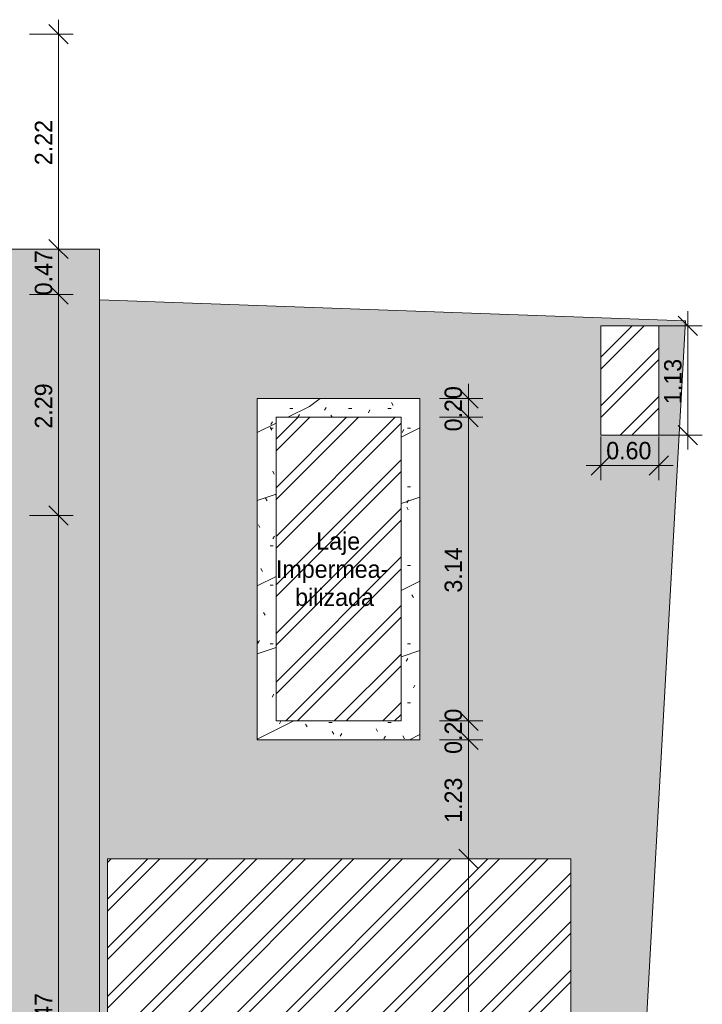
# Model space of a CAD drawing. Header units: millimetres. Extents: x -18260 to 188148, y -14086 to 2351883.
# Tile 124 of 130: x 124000 to 131071, y -1904 to 8294. Entities that reach past the tile are written whole.
import ezdxf

# ---------------------------------------------------------------- set-up
doc = ezdxf.new("R2010")
doc.units = ezdxf.units.MM
for name, color, linetype, lineweight in [('A-ANNO-DIMS', 211, 'Continuous', 9), ('A-ANNO-DIMS-100', 211, 'Continuous', 9), ('A-FLOR', 192, 'Continuous', 18), ('A-FLOR-PATT', 8, 'Continuous', 18), ('A-ROOF', 132, 'Continuous', 9), ('A-ROOF-OTLN', 132, 'Continuous', 9), ('A-ROOF-PATT', 132, 'Continuous', 9), ('G-ANNO-TEXT', 231, 'Continuous', 9)]:
    doc.layers.add(name, color=color, linetype=linetype, lineweight=lineweight)
doc.styles.add('Century Gothic_3', font='GOTHIC.TTF', dxfattribs={"height": 180})
doc.dimstyles.new('1_8mm_Century_Gothic', dxfattribs={"dimscale": 304.8, "dimtxt": 187.950289, "dimasz": 0.656168, "dimexe": 0.492126, "dimexo": 0.0625, "dimgap": 0.049213, "dimtad": 1, "dimlfac": 0.001, "dimrnd": 0.01, "dimzin": 0, "dimdsep": 46, "dimtxsty": 'Century Gothic_3', "dimblk1": 'OBLIQUE', "dimblk2": 'OBLIQUE', "dimsah": 1, "dimcen": 0.09, "dimdle": 0.492126, "dimazin": 0, "dimtfac": 1, "dimtdec": 4, "dimtix": 1, "dimtmove": 0, "dimatfit": 3, "dimfxl": 0.984252, "dimfxlon": 1, "dimtvp": 1, "dimtolj": 1, "dimtzin": 0, "dimarcsym": 2})
pattern_1 = [(45, (103597.8, 0), (-251.447, 251.447), []), (45, (103597.8, 381), (-251.447, 251.447), [])]

# ---------------------------------------------------------------- blocks, each defined once
blk = doc.blocks.new('CHAPIM3 - CHAPIM-4182528-PLANTA DE IMPERMEABILIZAÇÃO - COBERTURA')
at = {"layer": 'A-ROOF-PATT', "lineweight": 5}
h = blk.add_hatch(dxfattribs=at)
h.set_pattern_fill('FP_31', color=71, style=0, pattern_type=2)
h.set_pattern_definition([(0, (2e-05, -3e-05), (812.8, 203.2), [33.528, -576.072, 33.528, -576.072, -3251.2]), (0, (2e-05, -3e-05), (812.8, 203.2), [-1219.2, 33.528, -1185.672, 33.528, -576.072, -1422.4]), (0, (2e-05, -3e-05), (812.8, 203.2), [-3048, 33.528, -372.872, 33.528, -982.472]), (120, (304.8, 101.6), (-582.3764, 602.3054), [33.528, -576.072, 33.528, -576.072, -3251.2]), (120, (304.8, 101.6), (-582.3764, 602.3054), [-1219.2, 33.528, -1185.672, 33.528, -576.072, -1422.4]), (120, (304.8, 101.6), (-582.3764, 602.3054), [-3048, 33.528, -372.872, 33.528, -982.472]), (240, (406.4, 508), (-230.4236, -805.5054), [33.528, -576.072, 33.528, -576.072, -3251.2]), (240, (406.4, 508), (-230.4236, -805.5054), [-1219.2, 33.528, -1185.672, 33.528, -576.072, -1422.4]), (240, (406.4, 508), (-230.4236, -805.5054), [-3048, 33.528, -372.872, 33.528, -982.472])])
h.paths.add_polyline_path([(22881, 837), (24549, 837), (24549, 4372), (22864, 4372), (22864, 837), (22881, 837)])
h.paths.add_polyline_path([(23059, 1032), (23059, 4177), (24354, 4177), (24354, 1032), (24313, 1032)])
h = blk.add_hatch(dxfattribs=at)
h.set_pattern_fill('FP_30', color=71, style=0, pattern_type=2)
h.set_pattern_definition([(216.87, (635, 1587.5), (4762.4943, 3175.0085), [793.75, -7143.75]), (206.565, (1587.5, 1111.25), (-1587.501, -1587.5), [1774.88, -1774.88]), (198.435, (1587.5, 317.5), (-3174.997, -1587.503), [1004.02, -4016.09])])
h.paths.add_polyline_path([(22881, 837), (24549, 837), (24549, 4372), (22864, 4372), (22864, 837), (22881, 837)])
h.paths.add_polyline_path([(23059, 1032), (23059, 4177), (24354, 4177), (24354, 1032), (24313, 1032)])
at = {"layer": 'A-ROOF-OTLN', "color": 90, "lineweight": 5}
for p, q in [((22864, 4372), (24549, 4372)), ((22864, 837), (22864, 4372)), ((24549, 4372), (24549, 837)), ((24354, 4177), (23059, 4177)), ((23059, 4177), (23059, 1032)), ((24354, 1032), (24354, 4177)), ((24354, 1032), (23059, 1032)), ((24549, 837), (22864, 837))]:
    blk.add_line(p, q, dxfattribs=at)
blk = doc.blocks.new('BE-PMSa-MOD-ARQ-CONEXAODOFUTURO-EX-000-R_rvt-3-PLANTA DE IMPERMEABILIZAÇÃO - COBERTURA')
at = {"layer": 'A-FLOR-PATT', "lineweight": 5}
h = blk.add_hatch(dxfattribs=at)
h.set_pattern_fill('FP_99', color=55, style=0, pattern_type=2)
h.set_pattern_definition([(225, (1821.38, -1013.34), (1e-14, -212.132), [450, -150]), (315, (1715.32, -1119.4), (0, -212.132), [450, -150])])
h.paths.add_polyline_path([(-17589, -10126), (-17589, 5919), (-17906, 5919), (-18260, -10126)])
h.paths.add_polyline_path([(24684, -8664), (24895, -8358), (25097, -8045), (25290, -7727), (25472, -7402), (25643, -7072), (25805, -6736), (25955, -6396), (23368, -6396), (23369, -6731), (23365, -6735), (23361, -6734), (23342, -6721), (23332, -6721), (23331, -6728), (23314, -6728), (23296, -6735), (23296, -6778), (24424, -6778), (24424, -8613), (22589, -8613), (22589, -8596), (21416, -8596), (21416, -6956), (22589, -6956), (22589, -6778), (23246, -6778), (23246, -6396), (23207, -6396), (23207, -6416), (23212, -6425), (23218, -6429), (23219, -6429), (23219, -6441), (23215, -6442), (23204, -6438), (23195, -6429), (23193, -6420), (23193, -6416), (23192, -6416), (23192, -6396), (21311, -6396), (21311, -396), (26110, -396), (26110, -6012), (26234, -5672), (26348, -5329), (26452, -4983), (26544, -4633), (26626, -4281), (26698, -3926), (26758, -3570), (26807, -3211), (26846, -2852), (26873, -2491), (27299, 5175), (21231, 5391), (21231, -8664), (24520, -8664)])
h.paths.add_polyline_path([(24520, 837), (22864, 837), (22864, 4372), (24549, 4372), (24549, 837), (24531, 837)])
h.paths.add_polyline_path([(26422, 3992), (26422, 5124), (27022, 5124), (27022, 3992), (26541, 3992)])
h.paths.add_polyline_path([(-16357, 5447), (-16357, 5479), (-16627, 5479), (-16627, 5447), (-16557, 5447)])
h = blk.add_hatch(dxfattribs=at)
h.set_pattern_fill('FP_2', color=55, style=0, pattern_type=2)
h.set_pattern_definition([(0, (0, 0), (812.8, 203.2), [33.528, -576.072, 33.528, -576.072, -3251.2]), (0, (0, 0), (812.8, 203.2), [-1219.2, 33.528, -1185.672, 33.528, -576.072, -1422.4]), (0, (0, 0), (812.8, 203.2), [-3048, 33.528, -372.872, 33.528, -982.472]), (120, (304.8, 101.6), (-582.3764, 602.3054), [33.528, -576.072, 33.528, -576.072, -3251.2]), (120, (304.8, 101.6), (-582.3764, 602.3054), [-1219.2, 33.528, -1185.672, 33.528, -576.072, -1422.4]), (120, (304.8, 101.6), (-582.3764, 602.3054), [-3048, 33.528, -372.872, 33.528, -982.472]), (240, (406.4, 508), (-230.4236, -805.5054), [33.528, -576.072, 33.528, -576.072, -3251.2]), (240, (406.4, 508), (-230.4236, -805.5054), [-1219.2, 33.528, -1185.672, 33.528, -576.072, -1422.4]), (240, (406.4, 508), (-230.4236, -805.5054), [-3048, 33.528, -372.872, 33.528, -982.472])])
h.paths.add_polyline_path([(21231, -10126), (21231, 5919), (12004, 5918), (12004, 5447), (20269, 5447), (20269, 4281), (20299, 4281), (20299, 1531), (20269, 1531), (20269, 1144), (20299, 1144), (20299, -1606), (20269, -1606), (20269, -2040), (20299, -2040), (20299, -4790), (20269, -4790), (20269, -5274), (20299, -5274), (20299, -8024), (20269, -8024), (20269, -9313), (8116, -9313), (8116, -9126), (2121, -9126), (2121, -9313), (1851, -9313), (1851, -9126), (-4144, -9126), (-4144, -9313), (-16600, -9313), (-16600, -9309), (-16627, -9309), (-16627, -7987), (-16657, -7987), (-16656, -5237), (-16627, -5237), (-16627, -4803), (-16657, -4803), (-16656, -2053), (-16627, -2053), (-16627, -1621), (-16657, -1621), (-16656, 1129), (-16627, 1129), (-16627, 1534), (-16657, 1534), (-16656, 4292), (-16627, 4292), (-16627, 5479), (-16357, 5479), (-16357, 5447), (-8031, 5447), (-8031, 5919), (-17589, 5919), (-17589, -10126), (14705, -10126), (14705, -9780), (14699, -9780), (14699, -9763), (14682, -9764), (14671, -9768), (14666, -9781), (14666, -9856), (14671, -9865), (14677, -9868), (14678, -9869), (14678, -9881), (14674, -9882), (14663, -9878), (14654, -9869), (14652, -9860), (14652, -9856), (14651, -9856), (14652, -9781), (14654, -9770), (14655, -9764), (14667, -9753), (14683, -9748), (14699, -9748), (14699, -9732), (14705, -9732), (14705, -9706), (14755, -9706), (14755, -9755), (14795, -9755), (14796, -9757), (14812, -9757), (14811, -9816), (14810, -9816), (14811, -9818), (14811, -9819), (14811, -9821), (14827, -9827), (14827, -10126), (20089, -10126)])
h.paths.add_polyline_path([(14666, -9781), (14666, -9780), (14665, -9781)])
at = {"layer": 'A-FLOR', "color": 250, "lineweight": 5}
for p, q in [((21231, 5919), (12004, 5919)), ((21231, -10126), (21231, 5919)), ((27299, 5175), (21231, 5391)), ((26873, -2491), (27299, 5175))]:
    blk.add_line(p, q, dxfattribs=at)
at = {"layer": 'A-ROOF', "color": 250, "lineweight": 5}
blk.add_blockref('CHAPIM3 - CHAPIM-4182528-PLANTA DE IMPERMEABILIZAÇÃO - COBERTURA', (0, 0), dxfattribs=at)
blk = doc.blocks.new('DIMBLOCK4-PLANTA DE IMPERMEABILIZAÇÃO - COBERTURA')
at = {"layer": 'A-ANNO-DIMS-100', "transparency": 16777216}
for p, q in [((124403, 8294), (124403, 5919)), ((124403, 8144), (124303, 8244)), ((124103, 8144), (124553, 8144)), ((124403, 8144), (124103, 8144)), ((124403, 8144), (124503, 8044)), ((124403, 5919), (124303, 6019)), ((124703, 5919), (124253, 5919)), ((124403, 5919), (124503, 5819)), ((124403, 5919), (124703, 5919))]:
    blk.add_line(p, q, dxfattribs=at)
at = {"layer": 'A-ANNO-DIMS-100', "color": 0, "transparency": 16777216, "insert": (124157, 6787), "char_height": 180, "width": 587.12, "attachment_point": 1, "rotation": 90, "line_spacing_factor": 0.984502, "style": 'Century Gothic_3'}
blk.add_mtext('2.22', dxfattribs=at)
blk = doc.blocks.new('_Oblique')
at = {"color": 0, "linetype": 'ByBlock', "lineweight": -2}
blk.add_line((-0.5, -0.5), (0.5, 0.5), dxfattribs=at)
blk = doc.blocks.new('DIMBLOCK5-PLANTA DE IMPERMEABILIZAÇÃO - COBERTURA')
at = {"layer": 'A-ANNO-DIMS-100', "transparency": 16777216}
for p, q in [((124403, 5919), (124303, 6019)), ((124703, 5919), (124253, 5919)), ((124403, 5919), (124403, 5447)), ((124403, 5919), (124503, 5819)), ((124403, 5919), (124703, 5919)), ((124403, 5447), (124303, 5547)), ((124103, 5447), (124553, 5447)), ((124403, 5447), (124103, 5447)), ((124403, 5447), (124503, 5347))]:
    blk.add_line(p, q, dxfattribs=at)
at = {"layer": 'A-ANNO-DIMS-100', "color": 0, "transparency": 16777216, "insert": (124157, 5439), "char_height": 180, "width": 587.12, "attachment_point": 1, "rotation": 90, "line_spacing_factor": 0.984502, "style": 'Century Gothic_3'}
blk.add_mtext('0.47', dxfattribs=at)
blk = doc.blocks.new('DIMBLOCK6-PLANTA DE IMPERMEABILIZAÇÃO - COBERTURA')
at = {"layer": 'A-ANNO-DIMS-100', "transparency": 16777216}
for p, q in [((124403, 5447), (124303, 5547)), ((124103, 5447), (124553, 5447)), ((124403, 5447), (124103, 5447)), ((124403, 5447), (124403, 3159)), ((124403, 5447), (124503, 5347)), ((124403, 3159), (124303, 3259)), ((124103, 3159), (124553, 3159)), ((124403, 3159), (124103, 3159)), ((124403, 3159), (124503, 3059))]:
    blk.add_line(p, q, dxfattribs=at)
at = {"layer": 'A-ANNO-DIMS-100', "color": 0, "transparency": 16777216, "insert": (124157, 4059), "char_height": 180, "width": 587.12, "attachment_point": 1, "rotation": 90, "line_spacing_factor": 0.984502, "style": 'Century Gothic_3'}
blk.add_mtext('2.29', dxfattribs=at)
blk = doc.blocks.new('DIMBLOCK7-PLANTA DE IMPERMEABILIZAÇÃO - COBERTURA')
at = {"layer": 'A-ANNO-DIMS-100', "transparency": 16777216}
for p, q in [((124403, 3159), (124303, 3259)), ((124103, 3159), (124553, 3159)), ((124403, 3159), (124103, 3159)), ((124403, 3159), (124403, -7308)), ((124403, 3159), (124503, 3059)), ((124403, -7308), (124303, -7208)), ((124103, -7308), (124553, -7308)), ((124403, -7308), (124103, -7308)), ((124403, -7308), (124503, -7408))]:
    blk.add_line(p, q, dxfattribs=at)
at = {"layer": 'A-ANNO-DIMS-100', "color": 0, "transparency": 16777216, "insert": (124157, -2389), "char_height": 180, "width": 755.38, "attachment_point": 1, "rotation": 90, "line_spacing_factor": 0.984502, "style": 'Century Gothic_3'}
blk.add_mtext('10.47', dxfattribs=at)
blk = doc.blocks.new('DIMBLOCK40-PLANTA DE IMPERMEABILIZAÇÃO - COBERTURA')
at = {"layer": 'A-ANNO-DIMS-100', "transparency": 16777216}
for p, q in [((128648, -396), (128548, -296)), ((128348, -396), (128798, -396)), ((128648, -396), (128348, -396)), ((128648, -6396), (128648, -396)), ((128648, -396), (128748, -496)), ((128648, -6396), (128548, -6296)), ((128348, -6396), (128798, -6396)), ((128648, -6396), (128348, -6396)), ((128648, -6396), (128748, -6496))]:
    blk.add_line(p, q, dxfattribs=at)
at = {"layer": 'A-ANNO-DIMS-100', "color": 0, "transparency": 16777216, "insert": (128402, -3640), "char_height": 180, "width": 587.12, "attachment_point": 1, "rotation": 90, "line_spacing_factor": 0.984502, "style": 'Century Gothic_3'}
blk.add_mtext('6.00', dxfattribs=at)
blk = doc.blocks.new('DIMBLOCK41-PLANTA DE IMPERMEABILIZAÇÃO - COBERTURA')
at = {"layer": 'A-ANNO-DIMS-100', "transparency": 16777216}
for p, q in [((128648, 837), (128548, 937)), ((128348, 837), (128798, 837)), ((128648, 837), (128348, 837)), ((128648, -396), (128648, 837)), ((128648, 837), (128748, 737)), ((128648, -396), (128548, -296)), ((128348, -396), (128798, -396)), ((128648, -396), (128348, -396)), ((128648, -396), (128748, -496))]:
    blk.add_line(p, q, dxfattribs=at)
at = {"layer": 'A-ANNO-DIMS-100', "color": 0, "transparency": 16777216, "insert": (128402, -24), "char_height": 180, "width": 587.12, "attachment_point": 1, "rotation": 90, "line_spacing_factor": 0.984502, "style": 'Century Gothic_3'}
blk.add_mtext('1.23', dxfattribs=at)
blk = doc.blocks.new('DIMBLOCK42-PLANTA DE IMPERMEABILIZAÇÃO - COBERTURA')
at = {"layer": 'A-ANNO-DIMS-100', "transparency": 16777216}
for p, q in [((128648, 1032), (128548, 1132)), ((128348, 1032), (128798, 1032)), ((128648, 1032), (128348, 1032)), ((128648, 837), (128648, 1032)), ((128648, 1032), (128748, 932)), ((128648, 837), (128548, 937)), ((128348, 837), (128798, 837)), ((128648, 837), (128348, 837)), ((128648, 837), (128748, 737))]:
    blk.add_line(p, q, dxfattribs=at)
at = {"layer": 'A-ANNO-DIMS-100', "color": 0, "transparency": 16777216, "insert": (128402, 690), "char_height": 180, "width": 587.12, "attachment_point": 1, "rotation": 90, "line_spacing_factor": 0.984502, "style": 'Century Gothic_3'}
blk.add_mtext('0.20', dxfattribs=at)
blk = doc.blocks.new('DIMBLOCK43-PLANTA DE IMPERMEABILIZAÇÃO - COBERTURA')
at = {"layer": 'A-ANNO-DIMS-100', "transparency": 16777216}
for p, q in [((128648, 4177), (128548, 4277)), ((128348, 4177), (128798, 4177)), ((128648, 4177), (128348, 4177)), ((128648, 1032), (128648, 4177)), ((128648, 4177), (128748, 4077)), ((128648, 1032), (128548, 1132)), ((128348, 1032), (128798, 1032)), ((128648, 1032), (128348, 1032)), ((128648, 1032), (128748, 932))]:
    blk.add_line(p, q, dxfattribs=at)
at = {"layer": 'A-ANNO-DIMS-100', "color": 0, "transparency": 16777216, "insert": (128402, 2360), "char_height": 180, "width": 587.12, "attachment_point": 1, "rotation": 90, "line_spacing_factor": 0.984502, "style": 'Century Gothic_3'}
blk.add_mtext('3.14', dxfattribs=at)
blk = doc.blocks.new('DIMBLOCK44-PLANTA DE IMPERMEABILIZAÇÃO - COBERTURA')
at = {"layer": 'A-ANNO-DIMS-100', "transparency": 16777216}
for p, q in [((128648, 4177), (128648, 4522)), ((128648, 4372), (128548, 4472)), ((128348, 4372), (128798, 4372)), ((128648, 4372), (128348, 4372)), ((128648, 4372), (128748, 4272)), ((128648, 4177), (128548, 4277)), ((128348, 4177), (128798, 4177)), ((128648, 4177), (128348, 4177)), ((128648, 4177), (128748, 4077))]:
    blk.add_line(p, q, dxfattribs=at)
at = {"layer": 'A-ANNO-DIMS-100', "color": 0, "transparency": 16777216, "insert": (128402, 4030), "char_height": 180, "width": 587.12, "attachment_point": 1, "rotation": 90, "line_spacing_factor": 0.984502, "style": 'Century Gothic_3'}
blk.add_mtext('0.20', dxfattribs=at)
blk = doc.blocks.new('DIMBLOCK45-PLANTA DE IMPERMEABILIZAÇÃO - COBERTURA')
at = {"layer": 'A-ANNO-DIMS-100', "transparency": 16777216}
for p, q in [((130921, 5124), (130821, 5224)), ((130921, 3842), (130921, 5274)), ((130621, 5124), (131071, 5124)), ((130921, 5124), (130621, 5124)), ((130921, 5124), (131021, 5024)), ((130921, 3992), (130821, 4092)), ((130621, 3992), (131071, 3992)), ((130921, 3992), (130621, 3992)), ((130921, 3992), (131021, 3892))]:
    blk.add_line(p, q, dxfattribs=at)
at = {"layer": 'A-ANNO-DIMS-100', "color": 0, "transparency": 16777216, "insert": (130676, 4313), "char_height": 180, "width": 587.12, "attachment_point": 1, "rotation": 90, "line_spacing_factor": 0.984502, "style": 'Century Gothic_3'}
blk.add_mtext('1.13', dxfattribs=at)
blk = doc.blocks.new('DIMBLOCK46-PLANTA DE IMPERMEABILIZAÇÃO - COBERTURA')
at = {"layer": 'A-ANNO-DIMS-100', "transparency": 16777216}
for p, q in [((130020, 3976), (130020, 3526)), ((130020, 3676), (130020, 3976)), ((130620, 3976), (130620, 3526)), ((130620, 3676), (130620, 3976)), ((130020, 3676), (130120, 3776)), ((130620, 3676), (130720, 3776)), ((129870, 3676), (130770, 3676)), ((130020, 3676), (129920, 3576)), ((130620, 3676), (130520, 3576))]:
    blk.add_line(p, q, dxfattribs=at)
at = {"layer": 'A-ANNO-DIMS-100', "color": 0, "transparency": 16777216, "insert": (130076, 3921), "char_height": 180, "width": 587.12, "attachment_point": 1, "line_spacing_factor": 0.984502, "style": 'Century Gothic_3'}
blk.add_mtext('0.60', dxfattribs=at)

msp = doc.modelspace()

# ---------------------------------------------------------------- hatches: boundary and pattern name
at = {"layer": 'A-FLOR'}
h = msp.add_hatch(dxfattribs=at)
h.set_pattern_fill('FP_1', color=214, style=0, pattern_type=2)
h.set_pattern_definition(pattern_1)
h.paths.add_polyline_path([(130020.218, 3992.407), (130620.218, 3992.407), (130620.218, 5123.576), (130020.218, 5123.576), (130020.218, 4176.659)])
h = msp.add_hatch(dxfattribs=at)
h.set_pattern_fill('FP_1', color=214, style=0, pattern_type=2)
h.set_pattern_definition(pattern_1)
h.paths.add_polyline_path([(126656.682, 1031.659), (127951.682, 1031.659), (127951.682, 4176.659), (126656.682, 4176.659), (126656.682, 2326.659)])
h = msp.add_hatch(dxfattribs=at)
h.set_pattern_fill('FP_1', color=94, style=0, pattern_type=2)
h.set_pattern_definition(pattern_1)
h.paths.add_polyline_path([(126844.182, -6395.748), (126844.182, -6339.989), (126838.182, -6339.989), (126838.182, -6323.341), (126820.479, -6323.861), (126809.758, -6328.586), (126804.682, -6340.841), (126804.682, -6395.748), (126838.182, -6395.748)])
h.paths.add_polyline_path([(125164.009, -6395.748), (126789.682, -6395.748), (126790.686, -6340.841), (126792.525, -6330.231), (126795.672, -6322.955), (126805.932, -6312.695), (126825.436, -6308.341), (126838.182, -6308.341), (126838.182, -6291.693), (126844.182, -6291.693), (126844.182, -6265.841), (126894.182, -6265.841), (126894.182, -6314.841), (126934.182, -6314.841), (126934.818, -6316.841), (126951.182, -6316.841), (126950.158, -6375.841), (126949.142, -6375.841), (126950.272, -6378.275), (126950.224, -6379.395), (126950.242, -6381.022), (126966.182, -6387.301), (126966.182, -6395.748), (129707.932, -6395.748), (129707.932, -395.748), (124909.182, -395.748), (124909.182, -6395.748)])
h.paths.add_polyline_path([(126804.464, -6340.841), (126804.426, -6339.883), (126804.426, -6340.841)])

# ---------------------------------------------------------------- linework, layer by layer
for p, q in [((130620.218, 5123.576), (130020.218, 5123.576)), ((130020.218, 5123.576), (130020.218, 3992.407)), ((130620.218, 3992.407), (130620.218, 5123.576)), ((130020.218, 3992.407), (130620.218, 3992.407)), ((129707.932, -395.748), (124909.182, -395.748)), ((124909.182, -395.748), (124909.182, -6395.748)), ((129707.932, -6395.748), (129707.932, -395.748))]:
    msp.add_line(p, q, dxfattribs=at)

# ---------------------------------------------------------------- block references
at = {"color": 50, "lineweight": 5}
msp.add_blockref('BE-PMSa-MOD-ARQ-CONEXAODOFUTURO-EX-000-R_rvt-3-PLANTA DE IMPERMEABILIZAÇÃO - COBERTURA', (103597.796, 0), dxfattribs=at)

# ---------------------------------------------------------------- texts
at = {"layer": 'G-ANNO-TEXT', "color": 7, "char_height": 180, "attachment_point": 1, "style": 'Century Gothic_3'}
for s, insert, width in [('Laje', (127071.737, 2984.353), 585.23187), ('Impermea-', (126655.018, 2693.311), 1595.35812), ('bilizada', (126853.455, 2402.269), 1122.3625)]:
    msp.add_mtext(s, dxfattribs=dict(at, insert=insert, width=width))

# ---------------------------------------------------------------- dimensions: what is measured, and where the dimension line sits
at = {"layer": 'A-ANNO-DIMS'}
for base, p1, p2, override, picture, middle in [((124402.514, 5919.159), (124102.514, 8144.038), (124702.514, 5919.159), {"dimpost": '<>', "dimfxl": 2304.362754}, 'DIMBLOCK4-PLANTA DE IMPERMEABILIZAÇÃO - COBERTURA', (124293.538, 7031.599)), ((124402.514, 5447.158), (124702.514, 5919.159), (124102.514, 5447.158), {"dimpost": '<>', "dimfxl": 763.403396}, 'DIMBLOCK5-PLANTA DE IMPERMEABILIZAÇÃO - COBERTURA', (124292.987, 5683.159)), ((124402.514, 3159.159), (124102.514, 5447.158), (124102.514, 3159.159), {"dimpost": '<>', "dimfxl": 2287.999238}, 'DIMBLOCK6-PLANTA DE IMPERMEABILIZAÇÃO - COBERTURA', (124292.987, 4303.159)), ((130921.446, 5123.576), (130621.446, 3992.407), (130621.446, 5123.576), {"dimpost": '<>', "dimfxl": 1131.168439}, 'DIMBLOCK45-PLANTA DE IMPERMEABILIZAÇÃO - COBERTURA', (130811.919, 4557.992)), ((128647.506194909, 4371.658994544), (128347.506194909, 4176.658994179), (128347.506194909, 4371.658994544), {"dimpost": '<>', "dimfxl": 195}, 'DIMBLOCK44-PLANTA DE IMPERMEABILIZAÇÃO - COBERTURA', (128537.97866192, 4274.158994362)), ((128647.506194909, 4176.658994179), (128347.506194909, 1031.658994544), (128347.506194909, 4176.658994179), {"dimpost": '<>', "dimfxl": 3145}, 'DIMBLOCK43-PLANTA DE IMPERMEABILIZAÇÃO - COBERTURA', (128537.97866192, 2604.158994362)), ((124402.514, -7308.341), (124102.514, 3159.159), (124102.514, -7308.341), {"dimpost": '<>', "dimfxl": 10467.5}, 'DIMBLOCK7-PLANTA DE IMPERMEABILIZAÇÃO - COBERTURA', (124292.987, -2074.591)), ((128647.506195, 1031.658995), (128347.506195, 836.658994), (128347.506195, 1031.658995), {"dimpost": '<>', "dimfxl": 195}, 'DIMBLOCK42-PLANTA DE IMPERMEABILIZAÇÃO - COBERTURA', (128537.978662, 934.158994)), ((128647.506, 836.659), (128347.506, -395.748), (128347.506, 836.659), {"dimpost": '<>', "dimfxl": 1232.407471}, 'DIMBLOCK41-PLANTA DE IMPERMEABILIZAÇÃO - COBERTURA', (128537.979, 220.455)), ((128647.506, -395.748), (128347.506, -6395.748), (128347.506, -395.748), {"dimpost": '<>', "dimfxl": 6000}, 'DIMBLOCK40-PLANTA DE IMPERMEABILIZAÇÃO - COBERTURA', (128537.979, -3395.748))]:
    dim = msp.add_linear_dim(base=base, p1=p1, p2=p2, angle=90, dimstyle='1_8mm_Century_Gothic', override=override, dxfattribs=at)
    dim.commit()
    dim.dimension.update_dxf_attribs({"geometry": picture, "text_midpoint": middle})
dim = msp.add_linear_dim(base=(130620.218, 3675.667), p1=(130020.218, 3975.667), p2=(130620.218, 3975.667), dimstyle='1_8mm_Century_Gothic', override={"dimpost": '<>', "dimfxl": 600}, dxfattribs=at)
dim.commit()
dim.dimension.update_dxf_attribs({"geometry": 'DIMBLOCK46-PLANTA DE IMPERMEABILIZAÇÃO - COBERTURA', "text_midpoint": (130320.218, 3785.195)})

doc.saveas('drawing.dxf')
